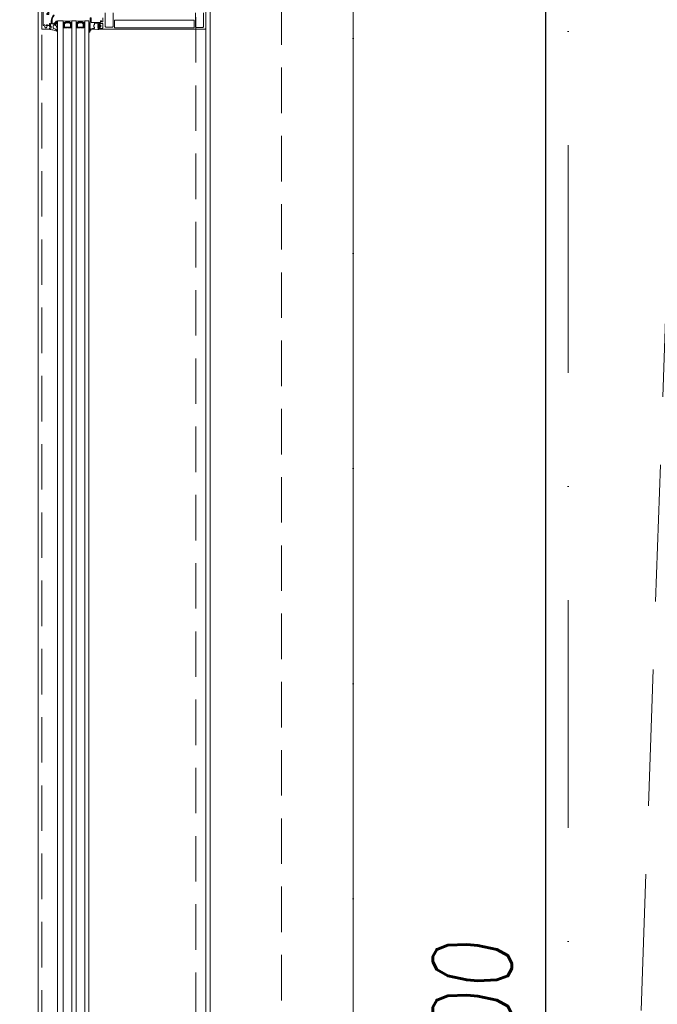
# Model space of a CAD drawing. Header units: millimetres. Extents: x 213386 to 459888, y 74252 to 208052.
# Tile 247 of 256: x 373011 to 373901, y 192814 to 194188. Entities that reach past the tile are written whole.
import ezdxf

# ---------------------------------------------------------------- set-up
doc = ezdxf.new("R2010")
doc.units = ezdxf.units.MM
for name, pattern in [('CK_Čerchovaná 50', [6, 3, -1.5, 0, -1.5]), ('ČERCHOVANÁ', [25.4, 12.7, -6.35, 0, -6.35]), ('ČÁRKOVANÁ', [19.05, 12.7, -6.35])]:
    doc.linetypes.add(name, pattern=pattern)
doc.layers.get('Defpoints').update_dxf_attribs({"color": 255, "lineweight": 0})
for name, color, linetype, lineweight in [('FASÁDA DETAILNÍ', 255, 'Continuous', 0), ('NOVA', 255, 'Continuous', 0), ('OSY', 255, 'Continuous', 0), ('TENKA', 255, 'Continuous', 0)]:
    doc.layers.add(name, color=color, linetype=linetype, lineweight=lineweight)
doc.styles.add('CS-ROMANS', font='romans.shx', dxfattribs={"width": 0.75, "oblique": 5})
doc.dimstyles.new('A_KÓTA_50', dxfattribs={"dimtxt": 110, "dimasz": 2, "dimexe": 100, "dimexo": 1500, "dimgap": 40, "dimtad": 1, "dimrnd": 1, "dimdsep": 46, "dimtxsty": 'CS-ROMANS', "dimblk": 'KOT_CARA20', "dimcen": 45, "dimse1": 1, "dimse2": 1, "dimclrd": 256, "dimclre": 256, "dimclrt": 256, "dimadec": 0, "dimazin": 0, "dimtfac": 1, "dimtix": 1, "dimtmove": 2, "dimatfit": 3, "dimldrblk": 'OBLIQUE', "dimfxl": 100, "dimtolj": 1, "dimarcsym": 0})

# ---------------------------------------------------------------- blocks, each defined once
blk = doc.blocks.new('284336')
for points in [[(-0.7, -9.6), (-10, -9.6, 0.414511), (-10.5, -10.1), (-10.5, -15.5, -1), (-11.7, -15.5), (-11.7, -9.6), (-12.7, -8.9, -0.668884), (-12.6, -8.2), (-12, -8, 0.766384), (-12, -7.2), (-12.6, -7, -0.76831), (-12.6, -6.2), (-12, -6, 0.766384), (-12, -5.2), (-12.6, -5, -0.76831), (-12.6, -4.2), (-12, -4, 0.766384), (-12, -3.2), (-12.6, -3, -0.877523), (-12.5, -2.2), (-12.1, -2.2, 0.698129), (-11.8, -1.5, -0.220231), (-12.9, 0.8), (-12.9, 3.5, -0.157143), (-12.8, 3.7), (-12.7, 3.4, -0.067482), (-12.5, 2.5, 0.393136), (-8.7, -1), (-6.1, -1, -0.414214), (-5.6, -1.5), (-5.6, -2.2, -0.267949), (-5.9, -2.6), (-6.4, -2.9, 0.267949), (-6.6, -3.4), (-6.6, -5.8, 0.267949), (-6.4, -6.3), (-5.9, -6.6, -0.267949), (-5.6, -7), (-5.6, -8.1, 0.414215), (-5.1, -8.6), (-0.4, -8.6), (-0.4, -9.3, -0.414212), (-0.7, -9.6)], [(-0.4, 0), (-0.4, -2, 0.990243), (-0.4, -3), (0.9, -3, 0.414214), (1.2, -2.7), (1.2, -2.6, -0.668123), (1.7, -2.4), (2.7, -3.4, -0.199004), (2.9, -3.8), (2.9, -5.4, -0.199038), (2.7, -5.8), (1.7, -6.8, -0.668191), (1.2, -6.6), (1.2, -6.5, 0.414214), (0.9, -6.2), (-0.4, -6.2, 0.990269), (-0.4, -7.2), (-0.4, -8.6), (-5.1, -8.6, -0.414215), (-5.6, -8.1), (-5.6, -7, 0.267949), (-5.8, -6.6), (-6.3, -6.3, -0.267949), (-6.6, -5.8), (-6.6, -3.4, -0.267949), (-6.3, -3), (-5.8, -2.7, 0.267949), (-5.6, -2.2), (-5.6, -1.5, 0.414214), (-6.1, -1), (-8.7, -1, -0.393156), (-12.5, 2.5, 0.067572), (-12.7, 3.4), (-12.8, 3.7, -0.637545), (-12.1, 3.5), (-11.9, 2.5, 0.344315), (-10.1, 0.9), (0, 0.4, -0.406913), (0.4, 0), (-0.4, 0)], [(1.7, -4.3, 0.414235), (1.2, -3.8), (-0.7, -3.8, 0.414214), (-1.2, -4.3), (-1.2, -4.9, 0.414214), (-0.7, -5.4), (1.2, -5.4, 0.414235), (1.7, -4.9), (1.7, -4.3)]]:
    blk.add_lwpolyline(points, format="xyb", close=True)
blk = doc.blocks.new('433270')
blk.add_lwpolyline([(1, 0, 0.414364), (0, -1), (0, -1.4, 0.255924), (0.2, -1.8, -0.547723), (0.2, -3.2, 0.255924), (0, -3.6), (0, -14.6, 0.414214), (0.3, -14.9), (1.2, -14.9, 0.414214), (1.7, -14.4), (1.7, -10.3, -0.414214), (2, -10), (6, -10, 0.414248), (7, -9), (7, -7.7, 0.414179), (6.5, -7.2), (5.7, -7.2, 0.414232), (5.4, -7.5), (5.4, -8.2, -0.414198), (5.1, -8.5), (2.8, -8.5, -0.414204), (1.8, -7.5), (1.8, -4.5, -0.147432), (2, -3.9, 0.147461), (2.4, -2.5), (2.4, -2.3, -0.414214), (2.9, -1.8), (21.9, -1.8, -0.668178), (22.2, -2.7), (22.2, -2.7, 1), (21.6, -3.3), (21.5, -3.4, 0.198912), (21.4, -3.7), (21.4, -4, 0.414214), (22.1, -4.7), (22.4, -4.7, 0.576988), (22.6, -4.3, -0.311246), (24.6, -4.3, 0.576988), (24.8, -4.7), (25.3, -4.7, -0.260065), (25.3, -6.6), (24.8, -6.6, 0.576988), (24.6, -7.1, -0.311246), (22.6, -7.1, 0.576988), (22.4, -6.6), (22.1, -6.6, 0.414214), (21.4, -7.3), (21.4, -7.6, 0.267949), (21.6, -8), (21.9, -8.2, -0.637047), (21.7, -10), (19.8, -10.7, 0.315299), (19.5, -11.2), (19.5, -11.5, 0.520567), (20.2, -12), (22.8, -11, -0.520567), (23.5, -11.5), (23.5, -12.5, 0.414062), (24, -13), (25, -13, 0.414186), (25.5, -12.5), (25.5, -11.5, -0.414182), (26, -11), (27, -11, 0.414214), (27.5, -10.5), (27.5, -0.5, 0.414214), (27, 0), (1, 0)], format="xyb", close=True)
blk = doc.blocks.new('284325')
for points in [[(0.8, -5.2, -0.560316), (0.9, -4.7), (1.9, -4.4, 0.3153), (2.1, -4.1), (2.1, -1.9, 0.451558), (1.8, -1.6), (0.9, -1.7, -0.399586), (0.6, -1.5), (0.3, -0.1, -0.415977), (0.5, 0.3, 0.024107), (6.1, 1.2, 0.076636), (9, 2.3, -0.577615), (10.8, 1.3), (10, 1.4, 0.283171), (9.1, 0.9, -0.168429), (7.1, -0.7), (5.9, -1.2, 0.315302), (5.2, -2.1), (5.2, -4.2, 0.269719), (6.8, -6.8, -0.194797), (10.2, -11.5, -0.342663), (9.2, -11.2, 0.119207), (5.4, -7.6, 0.578571), (3.6, -8.6), (3.6, -11.8, 0.176415), (6.2, -18.7, -1), (5.2, -19.5, -0.176415), (2.4, -11.8), (2.4, -8.9, 0.208286), (0.8, -5.2)], [(9, -6.7), (10.3, -8.8, -0.134555), (10.8, -10.6, -0.339795), (10.2, -11.5, 0.194788), (6.8, -6.8, -0.269736), (5.2, -4.2), (5.2, -2.1, -0.315302), (5.9, -1.2), (7.1, -0.7, 0.168429), (9.1, 0.9, -0.283167), (10, 1.4), (10.8, 1.3), (10.8, -0.7, -0.070852), (10.7, -1.3), (9.9, -3.9, -0.241839), (9.1, -4.8), (7.9, -5.2, 0.836024), (8.1, -6.2), (8.1, -6.2, -0.255349), (9, -6.7)]]:
    blk.add_lwpolyline(points, format="xyb", close=True)
blk = doc.blocks.new('A$C29162560')
at = {"layer": 'FASÁDA DETAILNÍ'}
for p, q in [((-913, -9654.5), (-913, -7745.5)), ((-913, -7745.5), (-905, -7745.5)), ((-905, -7745.5), (-905, -9654.5)), ((-893, -9654.5), (-893, -7745.5)), ((-893, -7745.5), (-887, -7745.5)), ((-887, -7745.5), (-887, -9654.5)), ((-875, -9654.5), (-875, -7745.5)), ((-875, -7745.5), (-869, -7745.5)), ((-869, -7745.5), (-869, -9654.5)), ((-706, -7756.5), (-706, -9643.5))]:
    blk.add_line(p, q, dxfattribs=at)
for points in [[(25640, -21740), (-940, -21740), (-940, 1940), (25640, 1940)], [(25400, -21500), (-700, -21500), (-700, 1700), (25400, 1700)], [(-894, -7755.5), (-894, -7749.5), (-896, -7747.5), (-902, -7747.5), (-904, -7749.5), (-904, -7755.5), (-899.5, -7755.5), (-899.5, -7755), (-898.5, -7755), (-898.5, -7755.5)], [(-903, -7754.5), (-895, -7754.5), (-895, -7749.9), (-896.4, -7748.5), (-901.4, -7748.5), (-903, -7749.9)], [(-876, -7755.5), (-876, -7749.5), (-878, -7747.5), (-884, -7747.5), (-886, -7749.5), (-886, -7755.5), (-881.5, -7755.5), (-881.5, -7755), (-880.5, -7755), (-880.5, -7755.5)], [(-885, -7754.5), (-877, -7754.5), (-877, -7749.9), (-878.4, -7748.5), (-883.4, -7748.5), (-885, -7749.9)]]:
    blk.add_lwpolyline(points, close=True, dxfattribs=at)
at = {"layer": 'FASÁDA DETAILNÍ', "linetype": 'ČÁRKOVANÁ', "ltscale": 5}
for points in [[(25635, -21735), (-935, -21735), (-935, 1935), (25635, 1935)], [(25420, -21520), (-720, -21520), (-720, 1720), (25420, 1720)], [(25300, -21400), (-600, -21400), (-600, 1600), (25300, 1600)]]:
    blk.add_lwpolyline(points, close=True, dxfattribs=at)
at = {"layer": 'FASÁDA DETAILNÍ'}
for points in [[(-846.5, -7734.6), (-846.5, -7753, 0.414214), (-845, -7754.5), (-841.5, -7754.5, 0.399985), (-840.5, -7754.5), (-836.8, -7754.5, 0.414214), (-835.3, -7753), (-835.3, -7734.6, -0.13165)], [(-720.2, -7734.7), (-720.2, -7753.5, 0.414232), (-718.7, -7755), (-715, -7755, 0.399985), (-714, -7755), (-710.5, -7755, 0.414232), (-709, -7753.5), (-709, -7734.7, -0.116937)], [(-706, -7731), (-706, -7756.5, -0.414214), (-707, -7757.5), (-707, -7757.5), (-855.5, -7757.5, -0.414214), (-856, -7757), (-856, -7755.7, -0.41422), (-855.5, -7755.2), (-855, -7755.2), (-855, -7756.2), (-850.5, -7756.2, 0.414214), (-849.5, -7755.2), (-849.5, -7750.5, 0.414214), (-850.5, -7749.5), (-855, -7749.5), (-855, -7751.2), (-855.5, -7751.2, -0.414201), (-856, -7750.7), (-856, -7748.7, -0.414214), (-855.5, -7748.2), (-853.4, -7748.2, 0.414214), (-852.9, -7747.7), (-852.9, -7745.9), (-851.6, -7745.9), (-851.6, -7747.1), (-849.8, -7747.1, 0.414214), (-849.5, -7746.8), (-849.5, -7741.5, 0.414167)]]:
    blk.add_lwpolyline(points, format="xyb", dxfattribs=at)
blk.add_lwpolyline([(-832.8, -7755.4), (-722.7, -7755.4, 0.414214), (-722.2, -7754.9), (-722.2, -7745.2, 0.414214), (-722.7, -7744.7), (-832.8, -7744.7, 0.414214), (-833.3, -7745.2), (-833.3, -7754.9, 0.414214), (-832.8, -7755.4)], format="xyb", close=True, dxfattribs=at)
for centre, radius, start, end in [((-899, -7723.6), 22.7, 254.6728, 285.3272), ((-903.6, -7751.1), 3.55, 67.2938, 112.409), ((-903.8, -7750.7), 2.9, 65.3067, 115.2952), ((-903.9, -7750.3), 2.25, 61.5273, 118.4028), ((-904.1, -7750.1), 1.71, 57.2949, 122.6857), ((-904.2, -7749.9), 1.26, 51.9656, 128.4996), ((-904.4, -7749.8), 0.879, 43.9949, 136.4964), ((-904.5, -7749.9), 0.596, 33.0366, 146.9634), ((-904.5, -7750.1), 0.596, 33.0366, 146.9634), ((-904.5, -7750.4), 0.596, 33.0366, 146.9634), ((-904.5, -7750.7), 0.596, 33.0366, 146.9634), ((-904.5, -7751), 0.596, 33.0366, 146.9634), ((-894.4, -7751.1), 3.55, 67.591, 112.7062), ((-894.2, -7750.7), 2.9, 64.7048, 114.6933), ((-894.1, -7750.3), 2.25, 61.5972, 118.4727), ((-893.9, -7750.1), 1.71, 57.3143, 122.7051), ((-893.8, -7749.9), 1.26, 51.5004, 128.0344), ((-893.6, -7749.8), 0.879, 43.5036, 136.0051), ((-893.5, -7749.9), 0.596, 33.0366, 146.9634), ((-893.5, -7750.1), 0.596, 33.0366, 146.9634), ((-893.5, -7750.4), 0.596, 33.0366, 146.9634), ((-893.5, -7750.7), 0.596, 33.0366, 146.9634), ((-893.5, -7751), 0.596, 33.0366, 146.9634), ((-881, -7723.6), 22.7, 254.6728, 285.3272), ((-885.6, -7751.1), 3.55, 67.2938, 112.409), ((-885.8, -7750.7), 2.9, 65.3067, 115.2952), ((-885.9, -7750.3), 2.25, 61.5273, 118.4028), ((-886.1, -7750.1), 1.71, 57.2949, 122.6857), ((-886.2, -7749.9), 1.26, 51.9656, 128.4996), ((-886.4, -7749.8), 0.879, 43.9949, 136.4964), ((-886.5, -7749.9), 0.596, 33.0366, 146.9634), ((-886.5, -7750.1), 0.596, 33.0366, 146.9634), ((-886.5, -7750.4), 0.596, 33.0366, 146.9634), ((-886.5, -7750.7), 0.596, 33.0366, 146.9634), ((-886.5, -7751), 0.596, 33.0366, 146.9634), ((-876.4, -7751.1), 3.55, 67.591, 112.7062), ((-876.2, -7750.7), 2.9, 64.7048, 114.6933), ((-876.1, -7750.3), 2.25, 61.5972, 118.4727), ((-875.9, -7750.1), 1.71, 57.3143, 122.7051), ((-875.8, -7749.9), 1.26, 51.5004, 128.0344), ((-875.6, -7749.8), 0.879, 43.5036, 136.0051), ((-875.5, -7749.9), 0.596, 33.0366, 146.9634), ((-875.5, -7750.1), 0.596, 33.0366, 146.9634), ((-875.5, -7750.4), 0.596, 33.0366, 146.9634), ((-875.5, -7750.7), 0.596, 33.0366, 146.9634), ((-875.5, -7751), 0.596, 33.0366, 146.9634), ((-904.5, -7751.3), 0.596, 33.0366, 146.9634), ((-904.5, -7751.6), 0.596, 33.0366, 146.9634), ((-904.5, -7751.9), 0.596, 33.0366, 146.9634), ((-904.5, -7752.2), 0.596, 33.0366, 146.9634), ((-904.5, -7752.5), 0.596, 33.0366, 146.9634), ((-904.5, -7752.8), 0.596, 33.0366, 146.9634), ((-904.5, -7753.1), 0.596, 33.0366, 146.9634), ((-904.5, -7753.4), 0.596, 33.0366, 146.9634), ((-893.5, -7751.3), 0.596, 33.0366, 146.9634), ((-893.5, -7751.6), 0.596, 33.0366, 146.9634), ((-893.5, -7751.9), 0.596, 33.0366, 146.9634), ((-893.5, -7752.2), 0.596, 33.0366, 146.9634), ((-893.5, -7752.5), 0.596, 33.0366, 146.9634), ((-893.5, -7752.8), 0.596, 33.0366, 146.9634), ((-893.5, -7753.1), 0.596, 33.0366, 146.9634), ((-893.5, -7753.4), 0.596, 33.0366, 146.9634), ((-886.5, -7751.3), 0.596, 33.0366, 146.9634), ((-886.5, -7751.6), 0.596, 33.0366, 146.9634), ((-886.5, -7751.9), 0.596, 33.0366, 146.9634), ((-886.5, -7752.2), 0.596, 33.0366, 146.9634), ((-886.5, -7752.5), 0.596, 33.0366, 146.9634), ((-886.5, -7752.8), 0.596, 33.0366, 146.9634), ((-886.5, -7753.1), 0.596, 33.0366, 146.9634), ((-886.5, -7753.4), 0.596, 33.0366, 146.9634), ((-875.5, -7751.3), 0.596, 33.0366, 146.9634), ((-875.5, -7751.6), 0.596, 33.0366, 146.9634), ((-875.5, -7751.9), 0.596, 33.0366, 146.9634), ((-875.5, -7752.2), 0.596, 33.0366, 146.9634), ((-875.5, -7752.5), 0.596, 33.0366, 146.9634), ((-875.5, -7752.8), 0.596, 33.0366, 146.9634), ((-875.5, -7753.1), 0.596, 33.0366, 146.9634), ((-875.5, -7753.4), 0.596, 33.0366, 146.9634)]:
    blk.add_arc(centre, radius, start, end, dxfattribs=at)
for name, p, xscale, rotation in [('433270', (-935, -7730), -1.000000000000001, 90), ('284325', (-924.1, -7757.5), -1, 180), ('284336', (-855.6, -7757.5), -1, 180)]:
    blk.add_blockref(name, p, dxfattribs=dict(at, xscale=xscale, rotation=rotation))
blk = doc.blocks.new('KOT_CARA20')
for p, q in [((0, 20), (0, -20)), ((0, 0), (14.14, 14.14)), ((0, 0), (-14.14, -14.14))]:
    blk.add_line(p, q)
blk = doc.blocks.new('*D3950')
at = {"lineweight": -2, "transparency": 16777216}
blk.add_line((373745.5, 181384.2), (373745.5, 202680.2), dxfattribs=at)
at = {"layer": 'Defpoints', "color": 0, "transparency": 16777216}
for p in [(373428.9, 202682.2), (373745.5, 202682.2), (373010.8, 181382.2)]:
    blk.add_point(p, dxfattribs=at)
at = {"lineweight": -2, "transparency": 16777216, "xscale": 2, "yscale": 2, "zscale": 2}
for p, rotation in [((373745.5, 202682.2), 90), ((373745.5, 181382.2), 270)]:
    blk.add_blockref('KOT_CARA20', p, dxfattribs=dict(at, rotation=rotation))
at = {"transparency": 16777216, "insert": (373643, 192725.8), "char_height": 110, "attachment_point": 5, "rotation": 90, "style": 'CS-ROMANS'}
blk.add_mtext('\\A1;21300', dxfattribs=at)
blk = doc.blocks.new('_OBLIQUE')
at = {"color": 0, "linetype": 'ByBlock', "ltscale": 15}
blk.add_line((-0.5, -0.5), (0.5, 0.5), dxfattribs=at)

msp = doc.modelspace()

# ---------------------------------------------------------------- linework, layer by layer
at = {"layer": 'NOVA', "linetype": 'ČÁRKOVANÁ', "ltscale": 15}
msp.add_line((373476.638, 181382.154), (374226.638, 202682.154), dxfattribs=at)
at = {"layer": 'NOVA'}
msp.add_line((373476.638, 180632.154), (373476.638, 196574.654), dxfattribs=at)
at = {"layer": 'NOVA', "ltscale": 5}
msp.add_line((373476.638, 180632.154), (373476.638, 196574.654), dxfattribs=at)
at = {"layer": 'OSY', "linetype": 'ČERCHOVANÁ', "ltscale": 25}
msp.add_line((373776.638, 204809.563), (373776.638, 179734.916), dxfattribs=at)
at = {"layer": 'TENKA', "linetype": 'CK_Čerchovaná 50', "ltscale": 50}
msp.add_line((373476.638, 180432.154), (373476.638, 203632.154), dxfattribs=at)
at = {"layer": 'TENKA', "ltscale": 20}
msp.add_lwpolyline([(373476.638, 192269.654), (373476.638, 196594.654)], close=True, dxfattribs=at)

# ---------------------------------------------------------------- block references
at = {"layer": 'NOVA'}
msp.add_blockref('A$C29162560', (373976.638, 201932.154), dxfattribs=at)

# ---------------------------------------------------------------- dimensions: what is measured, and where the dimension line sits
dim = msp.add_linear_dim(base=(373745.548, 202682.154), p1=(373010.825, 181382.154), p2=(373428.861, 202682.154), angle=90, dimstyle='A_KÓTA_50')
dim.commit()
dim.dimension.update_dxf_attribs({"geometry": '*D3950', "text_midpoint": (373643.048, 192725.83), "dimtype": 160})

doc.saveas('drawing.dxf')
